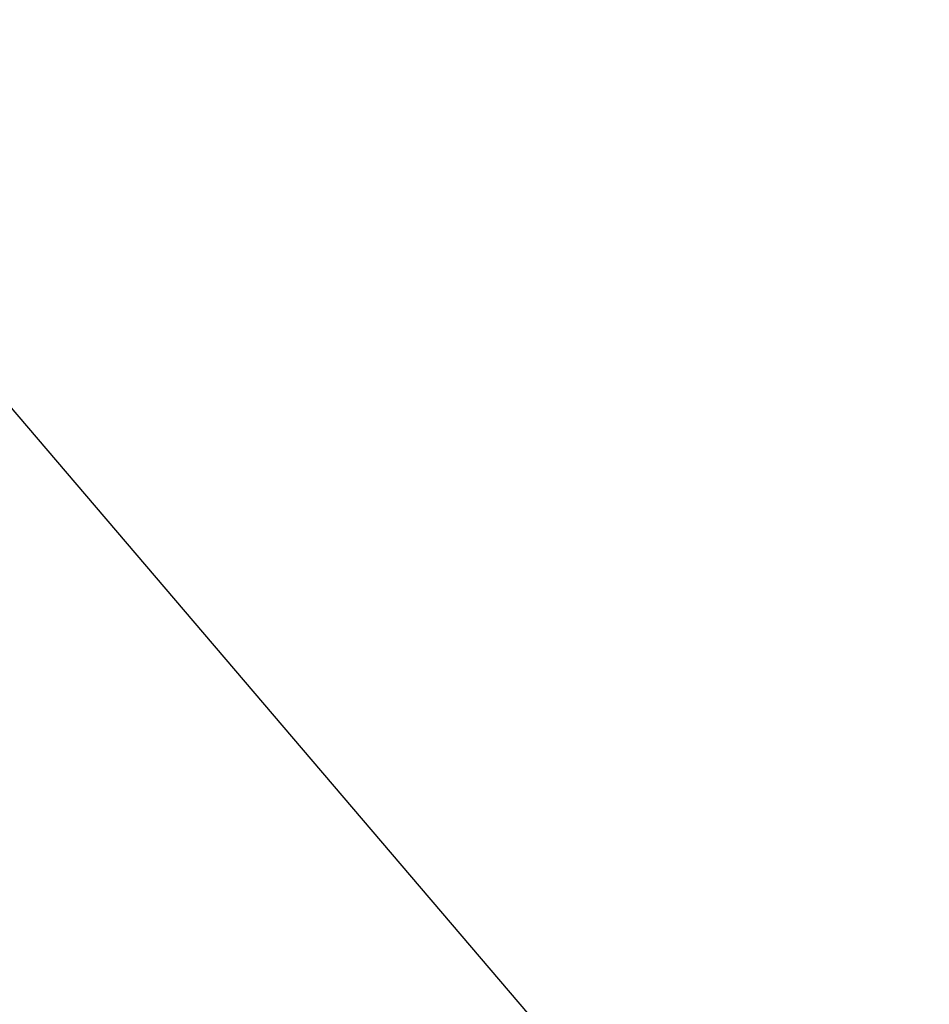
# Model space of a CAD drawing. Header units: centimetres. Extents: x -20.5 to 20.5, y -20.5 to 20.5.
# Tile 108 of 256: x -1.675463 to -1.674746, y 0.325834 to 0.326609. Entities that reach past the tile are written whole.
import ezdxf

# ---------------------------------------------------------------- set-up
doc = ezdxf.new("R2010")
doc.units = ezdxf.units.CM
doc.header["$LTSCALE"] = 2.54
doc.layers.get('0').update_dxf_attribs({"true_color": 0xff5454})
doc.layers.add('USZCZELKI', color=7, linetype='Continuous', true_color=0x009987)

# ---------------------------------------------------------------- blocks, each defined once
blk = doc.blocks.new('Grupuj#2')
at = {"color": 250, "true_color": 0x262626}
for p, q in [((0.45230827, 0.97625513, 1.3), (0.69366394, 0.69366394, 1.3)), ((0.45230827, 0.97625513, 1.2), (0.69366394, 0.69366394, 1.2)), ((0.45230827, 0.97625513, 1.3), (0.69366394, 0.69366394, 1.3)), ((0.45230827, 0.97625513, 1.2), (0.69366394, 0.69366394, 1.2))]:
    blk.add_line(p, q, dxfattribs=at)
blk = doc.blocks.new('Oltens Halsa korek do umywalki klik klak okr_g_y z przelewem G1 1_4 chrom 05101100')
at = {"layer": 'USZCZELKI', "color": 253, "true_color": 0x999999}
blk.add_blockref('Grupuj#2', (1.67770163, 1.67770163, 11.23017455), dxfattribs=at)
blk = doc.blocks.new('Oltens Susa umywalka wisz_ca 50x41 cm z pow_ok_ SmartClean bia_a 41903000')
at = {"color": 0}
blk.add_blockref('Oltens Halsa korek do umywalki klik klak okr_g_y z przelewem G1 1_4 chrom 05101100', (16.45398154, 18.45398154, -8.86630594), dxfattribs=at)

msp = doc.modelspace()

# ---------------------------------------------------------------- block references
at = {"color": 0}
msp.add_blockref('Oltens Susa umywalka wisz_ca 50x41 cm z pow_ok_ SmartClean bia_a 41903000', (-20.5, -20.5, -2.44878134), dxfattribs=at)

doc.saveas('drawing.dxf')
